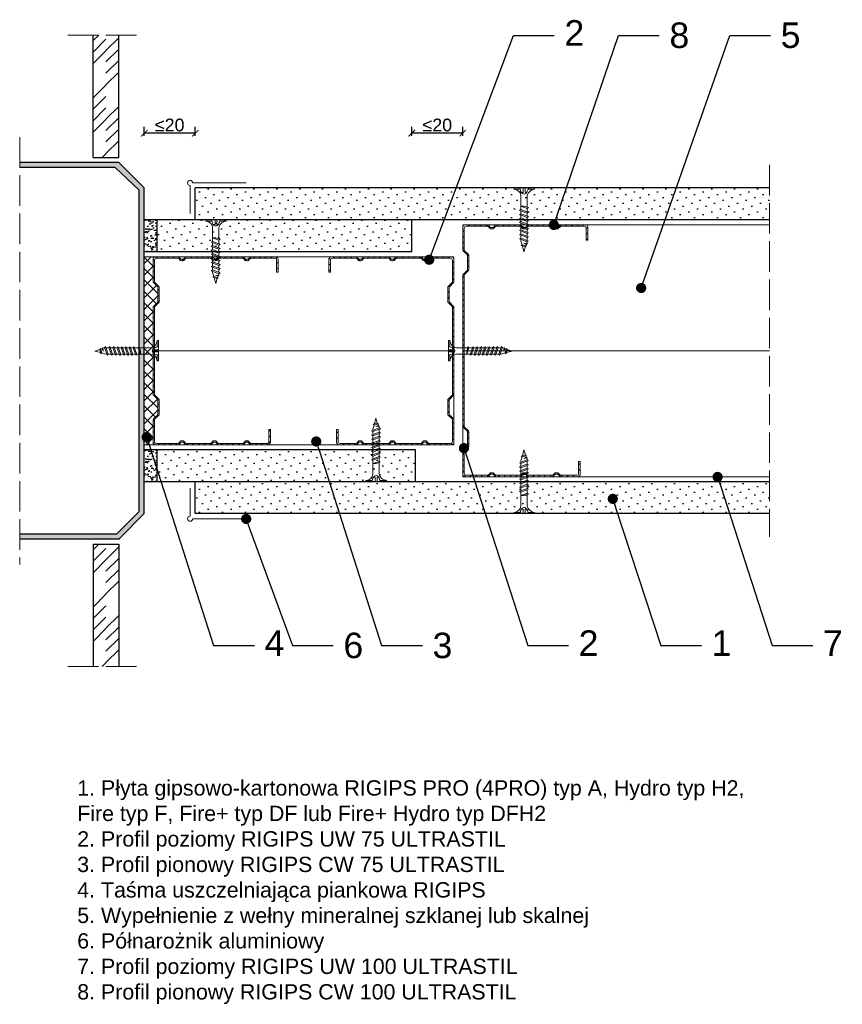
# Model space of a CAD drawing. Header units: millimetres. Extents: x 1801 to 2634, y 1067 to 1915.
# Tile 7 of 7: x 2311 to 2634, y 1529 to 1915. Entities that reach past the tile are written whole.
import ezdxf
from ezdxf import colors
from ezdxf.entities.mleader import LeaderData, LeaderLine
from ezdxf.math import Vec2, Vec3

# ---------------------------------------------------------------- set-up
doc = ezdxf.new("R2010")
doc.units = ezdxf.units.MM
doc.linetypes.add('ACAD_ISO02W100', pattern=[15, 12, -3])
for name, color, linetype, lineweight in [('_ISOVER WELNA', 7, 'BATTING', 9), ('_RIGIPS AKCESORIA', 7, 'Continuous', 18), ('_RIGIPS G-K', 7, 'Continuous', 25), ('_RIGIPS PROFIL', 7, 'Continuous', 18), ('KRESKOWANIE', 7, 'Continuous', 9), ('OPISY', 7, 'Continuous', 9), ('PRZERYWANA', 7, 'ACAD_ISO02W100', 9), ('WYMIARY', 7, 'Continuous', 25)]:
    doc.layers.add(name, color=color, linetype=linetype, lineweight=lineweight)
doc.styles.get("Standard").update_dxf_attribs({"font": 'arial.ttf'})
doc.linetypes.add('BATTING', pattern='A,0.00254,-2.54,[134,ltypeshp.shx,S=2.54,R=0,X=-2.54,Y=0],-5.08,[134,ltypeshp.shx,S=2.54,R=180,X=2.54,Y=0],-2.54', length=10.16254)
doc.dimstyles.new('ISO-25', dxfattribs={"dimtxt": 5, "dimasz": 2.5, "dimexe": 2.5, "dimexo": 0.625, "dimtad": 1, "dimtxsty": 'Standard', "dimblk": 'ARCHTICK', "dimcen": 2.5, "dimadec": 0, "dimazin": 0, "dimtfac": 1, "dimtmove": 0, "dimatfit": 3, "dimfxl": 1, "dimfxlon": 1, "dimarcsym": 0})

# ---------------------------------------------------------------- blocks, each defined once
blk = doc.blocks.new('CW 75 ULTRASTIL')
h = blk.add_hatch()
h.set_pattern_fill('ANSI31', color=256, scale=0.5, style=0)
h.paths.add_polyline_path([(106.07, 103.31, -0.414214), (106.87, 104.11), (115.19, 104.11, -0.198912), (115.55, 103.96), (116.25, 103.25, 0.198912), (116.61, 103.11), (117.19, 103.11, 0.198912), (117.55, 103.25), (118.25, 103.96, -0.198912), (118.61, 104.11), (127.89, 104.11, -0.198912), (128.25, 103.96), (128.95, 103.25, 0.198912), (129.31, 103.11), (129.89, 103.11, 0.198912), (130.25, 103.25), (130.95, 103.96, -0.198912), (131.31, 104.11), (140.59, 104.11, -0.198912), (140.95, 103.96), (141.65, 103.25, 0.198912), (142.01, 103.11), (142.59, 103.11, 0.198912), (142.95, 103.25), (143.65, 103.96, -0.198912), (144.01, 104.11), (153.17, 104.11, -0.414214), (153.97, 103.31), (153.97, 98.66), (154.52, 98.66), (154.52, 103.86, 0.414214), (153.72, 104.66), (144.01, 104.66, 0.198912), (143.65, 104.51), (142.95, 103.8, -0.198912), (142.59, 103.66), (142.01, 103.66, -0.198912), (141.65, 103.8), (140.95, 104.51, 0.198912), (140.59, 104.66), (131.31, 104.66, 0.198912), (130.95, 104.51), (130.25, 103.8, -0.198912), (129.89, 103.66), (129.31, 103.66, -0.198912), (128.95, 103.8), (128.25, 104.51, 0.198912), (127.89, 104.66), (118.61, 104.66, 0.198912), (118.25, 104.51), (117.55, 103.8, -0.198912), (117.19, 103.66), (116.61, 103.66, -0.198912), (116.25, 103.8), (115.55, 104.51, 0.198912), (115.19, 104.66), (106.32, 104.66, 0.414214), (105.52, 103.86), (105.52, 94.86, 0.198912), (105.67, 94.51), (107.17, 93, -0.198912), (107.32, 92.65), (107.32, 87.06, -0.198912), (107.17, 86.71), (105.67, 85.2, 0.198912), (105.52, 84.85), (105.52, 50.66, 0.198912), (105.67, 50.31), (107.17, 48.8, -0.198912), (107.32, 48.45), (107.32, 42.86, -0.198912), (107.17, 42.51), (105.67, 41, 0.198912), (105.52, 40.65), (105.52, 31.66, 0.414214), (106.32, 30.86), (115.19, 30.86, 0.198912), (115.55, 31), (116.25, 31.71, -0.198912), (116.61, 31.86), (117.19, 31.86, -0.198912), (117.55, 31.71), (118.25, 31, 0.198912), (118.61, 30.86), (127.89, 30.86, 0.198912), (128.25, 31), (128.95, 31.71, -0.198912), (129.31, 31.86), (129.89, 31.86, -0.198912), (130.25, 31.71), (130.95, 31, 0.198912), (131.31, 30.86), (140.59, 30.86, 0.198912), (140.95, 31), (141.65, 31.71, -0.198912), (142.01, 31.86), (142.59, 31.86, -0.198912), (142.95, 31.71), (143.65, 31, 0.198912), (144.01, 30.86), (150.72, 30.86, 0.414214), (151.52, 31.66), (151.52, 36.86), (150.97, 36.86), (150.97, 32.21, -0.414214), (150.17, 31.41), (144.01, 31.41, -0.198912), (143.65, 31.55), (142.95, 32.26, 0.198912), (142.59, 32.41), (142.01, 32.41, 0.198912), (141.65, 32.26), (140.95, 31.55, -0.198912), (140.59, 31.41), (131.31, 31.41, -0.198912), (130.95, 31.55), (130.25, 32.26, 0.198912), (129.89, 32.41), (129.31, 32.41, 0.198912), (128.95, 32.26), (128.25, 31.55, -0.198912), (127.89, 31.41), (118.61, 31.41, -0.198912), (118.25, 31.55), (117.55, 32.26, 0.198912), (117.19, 32.41), (116.61, 32.41, 0.198912), (116.25, 32.26), (115.55, 31.55, -0.198912), (115.19, 31.41), (106.87, 31.41, -0.414214), (106.07, 32.21), (106.07, 40.65, -0.198912), (106.22, 41), (107.72, 42.51, 0.198912), (107.87, 42.86), (107.87, 48.45, 0.198912), (107.72, 48.8), (106.22, 50.31, -0.198912), (106.07, 50.66), (106.07, 84.85, -0.198912), (106.22, 85.2), (107.72, 86.71, 0.198912), (107.87, 87.06), (107.87, 92.65, 0.198912), (107.72, 93), (106.22, 94.51, -0.198912), (106.07, 94.86)])
at = {"layer": '_RIGIPS PROFIL'}
for p, q in [((115.19, 104.66), (106.32, 104.66)), ((115.55, 104.51), (116.25, 103.8)), ((118.25, 104.51), (117.55, 103.8)), ((127.89, 104.66), (118.61, 104.66)), ((128.25, 104.51), (128.95, 103.8)), ((130.95, 104.51), (130.25, 103.8)), ((131.31, 104.66), (140.59, 104.66)), ((140.95, 104.51), (141.65, 103.8)), ((143.65, 104.51), (142.95, 103.8)), ((153.72, 104.66), (144.01, 104.66)), ((105.52, 103.86), (105.52, 94.86)), ((106.07, 103.31), (106.07, 94.86)), ((115.19, 104.11), (106.87, 104.11)), ((115.55, 103.96), (116.25, 103.25)), ((117.19, 103.66), (116.61, 103.66)), ((117.19, 103.11), (116.61, 103.11)), ((118.25, 103.96), (117.55, 103.25)), ((127.89, 104.11), (118.61, 104.11)), ((128.25, 103.96), (128.95, 103.25)), ((129.89, 103.66), (129.31, 103.66)), ((129.89, 103.11), (129.31, 103.11)), ((130.95, 103.96), (130.25, 103.25)), ((131.31, 104.11), (140.59, 104.11)), ((140.95, 103.96), (141.65, 103.25)), ((142.59, 103.66), (142.01, 103.66)), ((142.59, 103.11), (142.01, 103.11)), ((143.65, 103.96), (142.95, 103.25)), ((153.17, 104.11), (144.01, 104.11)), ((153.97, 98.66), (153.97, 103.31)), ((154.52, 98.66), (154.52, 103.86)), ((153.97, 98.66), (154.52, 98.66)), ((107.17, 93), (105.67, 94.51)), ((107.72, 93), (106.22, 94.51)), ((107.32, 92.65), (107.32, 87.06)), ((107.87, 92.65), (107.87, 87.06)), ((107.17, 86.71), (105.67, 85.2)), ((107.72, 86.71), (106.22, 85.2)), ((105.52, 84.85), (105.52, 50.66)), ((106.07, 84.85), (106.07, 50.66)), ((107.17, 48.8), (105.67, 50.31)), ((107.72, 48.8), (106.22, 50.31)), ((107.32, 42.86), (107.32, 48.45)), ((107.87, 42.86), (107.87, 48.45)), ((107.17, 42.51), (105.67, 41)), ((107.72, 42.51), (106.22, 41)), ((105.52, 31.66), (105.52, 40.65)), ((106.07, 32.21), (106.07, 40.65)), ((150.97, 36.86), (150.97, 32.21)), ((150.97, 36.86), (151.52, 36.86)), ((151.52, 36.86), (151.52, 31.66)), ((115.19, 31.41), (106.87, 31.41)), ((115.55, 31.55), (116.25, 32.26)), ((115.55, 31), (116.25, 31.71)), ((117.19, 32.41), (116.61, 32.41)), ((117.19, 31.86), (116.61, 31.86)), ((118.25, 31.55), (117.55, 32.26)), ((118.25, 31), (117.55, 31.71)), ((127.89, 31.41), (118.61, 31.41)), ((128.25, 31.55), (128.95, 32.26)), ((128.25, 31), (128.95, 31.71)), ((129.89, 32.41), (129.31, 32.41)), ((129.89, 31.86), (129.31, 31.86)), ((130.95, 31.55), (130.25, 32.26)), ((130.95, 31), (130.25, 31.71)), ((131.31, 31.41), (140.59, 31.41)), ((140.95, 31.55), (141.65, 32.26)), ((140.95, 31), (141.65, 31.71)), ((142.59, 32.41), (142.01, 32.41)), ((142.59, 31.86), (142.01, 31.86)), ((143.65, 31.55), (142.95, 32.26)), ((143.65, 31), (142.95, 31.71)), ((150.17, 31.41), (144.01, 31.41)), ((115.19, 30.86), (106.32, 30.86)), ((127.89, 30.86), (118.61, 30.86)), ((131.31, 30.86), (140.59, 30.86)), ((150.72, 30.86), (144.01, 30.86))]:
    blk.add_line(p, q, dxfattribs=at)
for centre, radius, start, end in [((106.32, 103.86), 0.8, 90, 180), ((115.19, 104.16), 0.5, 45, 90), ((118.61, 104.16), 0.5, 90, 135), ((127.89, 104.16), 0.5, 45, 90), ((131.31, 104.16), 0.5, 90, 135), ((140.59, 104.16), 0.5, 45, 90), ((144.01, 104.16), 0.5, 90, 135), ((153.72, 103.86), 0.8, 0, 90), ((106.87, 103.31), 0.8, 90, 180), ((115.19, 103.61), 0.5, 45, 90), ((116.61, 104.16), 0.5, 225, 270), ((116.61, 103.61), 0.5, 225, 270), ((117.19, 104.16), 0.5, 270, 315), ((117.19, 103.61), 0.5, 270, 315), ((118.61, 103.61), 0.5, 90, 135), ((127.89, 103.61), 0.5, 45, 90), ((129.31, 104.16), 0.5, 225, 270), ((129.31, 103.61), 0.5, 225, 270), ((129.89, 104.16), 0.5, 270, 315), ((129.89, 103.61), 0.5, 270, 315), ((131.31, 103.61), 0.5, 90, 135), ((140.59, 103.61), 0.5, 45, 90), ((142.01, 104.16), 0.5, 225, 270), ((142.01, 103.61), 0.5, 225, 270), ((142.59, 104.16), 0.5, 270, 315), ((142.59, 103.61), 0.5, 270, 315), ((144.01, 103.61), 0.5, 90, 135), ((153.17, 103.31), 0.8, 0, 90), ((106.02, 94.86), 0.5, 180, 225), ((106.57, 94.86), 0.5, 180, 225), ((106.82, 92.65), 0.5, 0, 45), ((107.37, 92.65), 0.5, 0, 45), ((106.02, 84.85), 0.5, 135, 180), ((106.57, 84.85), 0.5, 135, 180), ((106.82, 87.06), 0.5, 315, 0), ((107.37, 87.06), 0.5, 315, 0), ((106.02, 50.66), 0.5, 180, 225), ((106.57, 50.66), 0.5, 180, 225), ((106.82, 48.45), 0.5, 0, 45), ((107.37, 48.45), 0.5, 0, 45), ((106.82, 42.86), 0.5, 315, 0), ((107.37, 42.86), 0.5, 315, 0), ((106.02, 40.65), 0.5, 135, 180), ((106.57, 40.65), 0.5, 135, 180), ((106.32, 31.66), 0.8, 180, 270), ((106.87, 32.21), 0.8, 180, 270), ((115.19, 31.91), 0.5, 270, 315), ((115.19, 31.36), 0.5, 270, 315), ((116.61, 31.91), 0.5, 90, 135), ((116.61, 31.36), 0.5, 90, 135), ((117.19, 31.91), 0.5, 45, 90), ((117.19, 31.36), 0.5, 45, 90), ((118.61, 31.91), 0.5, 225, 270), ((118.61, 31.36), 0.5, 225, 270), ((127.89, 31.91), 0.5, 270, 315), ((127.89, 31.36), 0.5, 270, 315), ((129.31, 31.91), 0.5, 90, 135), ((129.31, 31.36), 0.5, 90, 135), ((129.89, 31.91), 0.5, 45, 90), ((129.89, 31.36), 0.5, 45, 90), ((131.31, 31.91), 0.5, 225, 270), ((131.31, 31.36), 0.5, 225, 270), ((140.59, 31.91), 0.5, 270, 315), ((140.59, 31.36), 0.5, 270, 315), ((142.01, 31.91), 0.5, 90, 135), ((142.01, 31.36), 0.5, 90, 135), ((142.59, 31.91), 0.5, 45, 90), ((142.59, 31.36), 0.5, 45, 90), ((144.01, 31.91), 0.5, 225, 270), ((144.01, 31.36), 0.5, 225, 270), ((150.17, 32.21), 0.8, 270, 0), ((150.72, 31.66), 0.8, 270, 0)]:
    blk.add_arc(centre, radius, start, end, dxfattribs=at)
blk = doc.blocks.new('TN 25')
at = {"layer": '_RIGIPS AKCESORIA'}
for p, q in [((0, -0.84), (0, 7.16)), ((0, 7.16), (0.46, 7.16)), ((0.46, 4.78), (0, 4.78)), ((0.46, 7.16), (0.46, 4.78)), ((1.77, 3.5), (1.77, 4.2)), ((3.02, 4.46), (8.47, 4.46)), ((7.12, 4.46), (7.12, 3.18)), ((8.03, 2.01), (7.12, 4.46)), ((8.47, 4.46), (8.79, 5)), ((9.61, 1.51), (8.47, 4.46)), ((8.79, 5), (9.93, 2.01)), ((9, 4.46), (10.1, 4.46)), ((10.1, 4.46), (10.41, 5)), ((11.23, 1.51), (10.1, 4.46)), ((10.41, 5), (11.56, 2.01)), ((10.62, 4.46), (11.67, 4.46)), ((11.67, 4.46), (11.99, 5)), ((12.81, 1.51), (11.67, 4.46)), ((11.99, 5), (13.14, 2.01)), ((12.2, 4.46), (13.21, 4.46)), ((13.21, 4.46), (13.52, 5)), ((14.34, 1.51), (13.21, 4.46)), ((13.52, 5), (14.67, 2.01)), ((13.73, 4.46), (14.8, 4.46)), ((14.8, 4.46), (15.12, 5)), ((15.94, 1.51), (14.8, 4.46)), ((15.12, 5), (16.26, 2.01)), ((15.33, 4.46), (16.42, 4.46)), ((16.42, 4.46), (16.73, 5)), ((17.55, 1.51), (16.42, 4.46)), ((16.73, 5), (17.88, 2.01)), ((16.94, 4.46), (17.99, 4.46)), ((17.99, 4.46), (18.31, 5)), ((19.13, 1.51), (17.99, 4.46)), ((18.31, 5), (19.45, 2.01)), ((18.52, 4.46), (19.68, 4.46)), ((19.68, 4.46), (20, 5)), ((20.82, 1.51), (19.68, 4.46)), ((20, 5), (21.14, 2.01)), ((20.21, 4.46), (20.7, 4.46)), ((20.7, 4.46), (22.28, 3.98)), ((22.28, 3.98), (22.56, 4.37)), ((22.7, 2.36), (22.28, 3.98)), ((22.56, 4.37), (23.03, 2.71)), ((0, 3.5), (1.77, 3.5)), ((0, 2.83), (1.77, 2.83)), ((0.46, 1.64), (0, 1.64)), ((0.46, -0.84), (0.46, 1.64)), ((1.77, 2.83), (1.77, 2.18)), ((7.49, 2.01), (3.55, 2.01)), ((7.12, 3.18), (7.65, 1.53)), ((7.65, 1.53), (8.03, 2.01)), ((9.41, 2.01), (8.03, 2.01)), ((9.93, 2.01), (9.61, 1.51)), ((11.04, 2.01), (9.93, 2.01)), ((11.56, 2.01), (11.23, 1.51)), ((12.61, 2.01), (11.56, 2.01)), ((13.14, 2.01), (12.81, 1.51)), ((14.15, 2.01), (13.14, 2.01)), ((14.67, 2.01), (14.34, 1.51)), ((15.74, 2.01), (14.67, 2.01)), ((16.26, 2.01), (15.94, 1.51)), ((17.36, 2.01), (16.26, 2.01)), ((17.88, 2.01), (17.55, 1.51)), ((18.93, 2.01), (17.88, 2.01)), ((19.45, 2.01), (19.13, 1.51)), ((19.45, 2.01), (20.62, 2.01)), ((21.14, 2.01), (20.82, 1.51)), ((21.14, 2.01), (21.81, 2.12)), ((21.85, 1.83), (21.67, 3.28)), ((21.67, 3.28), (22.14, 2.4)), ((22.14, 2.4), (21.85, 1.83)), ((22.7, 2.36), (22.14, 2.4)), ((23.03, 2.71), (22.7, 2.36)), ((22.71, 3.85), (25, 3.24)), ((25, 3.24), (23.03, 2.71)), ((0, -0.84), (0.46, -0.84))]:
    blk.add_line(p, q, dxfattribs=at)
for centre, major_axis, ratio, start_param, end_param in [((3.09, 7.67), (0.17, 3.2), 0.826134, 1.773653, 3.180586), ((-0.04, 0.9), (0, 3.93), 0.848176, -0.720942, -0.151112), ((3.37, -1.57), (0.28, 3.57), 0.832181, 0.035984, 1.430787), ((-2.73, 15.91), (0, 14.76), 0.848176, 3.399396, 3.475072), ((0.59, 4.62), (0, 2.81), 0.848176, 3.475072, 3.862535), ((1.66, 3.18), (0, 0.895), 0.848176, -1.552777, -0.720942), ((1.66, 3.18), (0, 0.895), 0.848176, 3.862535, 4.730408)]:
    blk.add_ellipse(centre, major_axis=major_axis, ratio=ratio, start_param=start_param, end_param=end_param, dxfattribs=at)
blk = doc.blocks.new('CW 100 ULTRASTIL')
h = blk.add_hatch()
h.set_pattern_fill('ANSI31', color=256, scale=0.5, style=0)
h.paths.add_polyline_path([(179.46, 109.85, -0.198912), (179.6, 110.2), (181.11, 111.71, 0.198912), (181.26, 112.06), (181.26, 117.65, 0.198912), (181.11, 118), (179.6, 119.51, -0.198912), (179.46, 119.86), (179.46, 128.31, -0.414214), (180.26, 129.11), (188.58, 129.11, -0.198912), (188.93, 128.96), (189.64, 128.25, 0.198912), (189.99, 128.11), (190.58, 128.11, 0.198912), (190.93, 128.25), (191.64, 128.96, -0.198912), (191.99, 129.11), (201.28, 129.11, -0.198912), (201.63, 128.96), (202.34, 128.25, 0.198912), (202.69, 128.11), (203.28, 128.11, 0.198912), (203.63, 128.25), (204.34, 128.96, -0.198912), (204.69, 129.11), (213.98, 129.11, -0.198912), (214.33, 128.96), (215.04, 128.25, 0.198912), (215.39, 128.11), (215.98, 128.11, 0.198912), (216.33, 128.25), (217.04, 128.96, -0.198912), (217.39, 129.11), (226.56, 129.11, -0.414214), (227.36, 128.31), (227.36, 123.66), (227.91, 123.66), (227.91, 128.86, 0.414214), (227.11, 129.66), (217.39, 129.66, 0.198912), (217.04, 129.51), (216.33, 128.8, -0.198912), (215.98, 128.66), (215.39, 128.66, -0.198912), (215.04, 128.8), (214.33, 129.51, 0.198912), (213.98, 129.66), (204.69, 129.66, 0.198912), (204.34, 129.51), (203.63, 128.8, -0.198912), (203.28, 128.66), (202.69, 128.66, -0.198912), (202.34, 128.8), (201.63, 129.51, 0.198912), (201.28, 129.66), (191.99, 129.66, 0.198912), (191.64, 129.51), (190.93, 128.8, -0.198912), (190.58, 128.66), (189.99, 128.66, -0.198912), (189.64, 128.8), (188.93, 129.51, 0.198912), (188.58, 129.66), (179.71, 129.66, 0.414214), (178.91, 128.86), (178.91, 119.86, 0.198912), (179.05, 119.51), (180.56, 118, -0.198912), (180.71, 117.65), (180.71, 112.06, -0.198912), (180.56, 111.71), (179.05, 110.2, 0.198912), (178.91, 109.85), (178.91, 50.66, 0.198912), (179.05, 50.31), (180.56, 48.8, -0.198912), (180.71, 48.45), (180.71, 42.86, -0.198912), (180.56, 42.51), (179.05, 41, 0.198912), (178.91, 40.65), (178.91, 31.66, 0.414214), (179.71, 30.86), (188.58, 30.86, 0.198912), (188.93, 31), (189.64, 31.71, -0.198912), (189.99, 31.86), (190.58, 31.86, -0.198912), (190.93, 31.71), (191.64, 31, 0.198912), (191.99, 30.86), (201.28, 30.86, 0.198912), (201.63, 31), (202.34, 31.71, -0.198912), (202.69, 31.86), (203.28, 31.86, -0.198912), (203.63, 31.71), (204.34, 31, 0.198912), (204.69, 30.86), (213.98, 30.86, 0.198912), (214.33, 31), (215.04, 31.71, -0.198912), (215.39, 31.86), (215.98, 31.86, -0.198912), (216.33, 31.71), (217.04, 31, 0.198912), (217.39, 30.86), (224.11, 30.86, 0.414214), (224.91, 31.66), (224.91, 36.86), (224.36, 36.86), (224.36, 32.21, -0.414214), (223.56, 31.41), (217.39, 31.41, -0.198912), (217.04, 31.55), (216.33, 32.26, 0.198912), (215.98, 32.41), (215.39, 32.41, 0.198912), (215.04, 32.26), (214.33, 31.55, -0.198912), (213.98, 31.41), (204.69, 31.41, -0.198912), (204.34, 31.55), (203.63, 32.26, 0.198912), (203.28, 32.41), (202.69, 32.41, 0.198912), (202.34, 32.26), (201.63, 31.55, -0.198912), (201.28, 31.41), (191.99, 31.41, -0.198912), (191.64, 31.55), (190.93, 32.26, 0.198912), (190.58, 32.41), (189.99, 32.41, 0.198912), (189.64, 32.26), (188.93, 31.55, -0.198912), (188.58, 31.41), (180.26, 31.41, -0.414214), (179.46, 32.21), (179.46, 40.65, -0.198912), (179.6, 41), (181.11, 42.51, 0.198912), (181.26, 42.86), (181.26, 48.45, 0.198912), (181.11, 48.8), (179.6, 50.31, -0.198912), (179.46, 50.66)])
at = {"layer": '_RIGIPS PROFIL'}
for p, q in [((178.91, 128.86), (178.91, 119.86)), ((179.46, 128.31), (179.46, 119.86)), ((188.58, 129.66), (179.71, 129.66)), ((188.58, 129.11), (180.26, 129.11)), ((188.93, 129.51), (189.64, 128.8)), ((188.93, 128.96), (189.64, 128.25)), ((190.58, 128.66), (189.99, 128.66)), ((190.58, 128.11), (189.99, 128.11)), ((191.64, 129.51), (190.93, 128.8)), ((191.64, 128.96), (190.93, 128.25)), ((201.28, 129.66), (191.99, 129.66)), ((201.28, 129.11), (191.99, 129.11)), ((201.63, 129.51), (202.34, 128.8)), ((201.63, 128.96), (202.34, 128.25)), ((203.28, 128.66), (202.69, 128.66)), ((203.28, 128.11), (202.69, 128.11)), ((204.34, 129.51), (203.63, 128.8)), ((204.34, 128.96), (203.63, 128.25)), ((204.69, 129.66), (213.98, 129.66)), ((204.69, 129.11), (213.98, 129.11)), ((214.33, 129.51), (215.04, 128.8)), ((214.33, 128.96), (215.04, 128.25)), ((215.98, 128.66), (215.39, 128.66)), ((215.98, 128.11), (215.39, 128.11)), ((217.04, 129.51), (216.33, 128.8)), ((217.04, 128.96), (216.33, 128.25)), ((227.11, 129.66), (217.39, 129.66)), ((226.56, 129.11), (217.39, 129.11)), ((227.36, 123.66), (227.36, 128.31)), ((227.91, 123.66), (227.91, 128.86)), ((227.36, 123.66), (227.91, 123.66)), ((180.56, 118), (179.05, 119.51)), ((181.11, 118), (179.6, 119.51)), ((180.71, 117.65), (180.71, 112.06)), ((181.26, 117.65), (181.26, 112.06)), ((178.91, 109.85), (178.91, 50.66)), ((180.56, 111.71), (179.05, 110.2)), ((179.46, 109.85), (179.46, 50.66)), ((181.11, 111.71), (179.6, 110.2)), ((180.56, 48.8), (179.05, 50.31)), ((181.11, 48.8), (179.6, 50.31)), ((180.71, 42.86), (180.71, 48.45)), ((181.26, 42.86), (181.26, 48.45)), ((180.56, 42.51), (179.05, 41)), ((181.11, 42.51), (179.6, 41)), ((178.91, 31.66), (178.91, 40.65)), ((179.46, 32.21), (179.46, 40.65)), ((224.36, 36.86), (224.36, 32.21)), ((224.36, 36.86), (224.91, 36.86)), ((224.91, 36.86), (224.91, 31.66)), ((188.58, 31.41), (180.26, 31.41)), ((188.93, 31.55), (189.64, 32.26)), ((188.93, 31), (189.64, 31.71)), ((190.58, 32.41), (189.99, 32.41)), ((190.58, 31.86), (189.99, 31.86)), ((191.64, 31.55), (190.93, 32.26)), ((191.64, 31), (190.93, 31.71)), ((201.28, 31.41), (191.99, 31.41)), ((201.63, 31.55), (202.34, 32.26)), ((201.63, 31), (202.34, 31.71)), ((203.28, 32.41), (202.69, 32.41)), ((203.28, 31.86), (202.69, 31.86)), ((204.34, 31.55), (203.63, 32.26)), ((204.34, 31), (203.63, 31.71)), ((204.69, 31.41), (213.98, 31.41)), ((214.33, 31.55), (215.04, 32.26)), ((214.33, 31), (215.04, 31.71)), ((215.98, 32.41), (215.39, 32.41)), ((215.98, 31.86), (215.39, 31.86)), ((217.04, 31.55), (216.33, 32.26)), ((217.04, 31), (216.33, 31.71)), ((223.56, 31.41), (217.39, 31.41)), ((188.58, 30.86), (179.71, 30.86)), ((201.28, 30.86), (191.99, 30.86)), ((204.69, 30.86), (213.98, 30.86)), ((224.11, 30.86), (217.39, 30.86))]:
    blk.add_line(p, q, dxfattribs=at)
for centre, radius, start, end in [((179.71, 128.86), 0.8, 90, 180), ((180.26, 128.31), 0.8, 90, 180), ((188.58, 129.16), 0.5, 45, 90), ((188.58, 128.61), 0.5, 45, 90), ((189.99, 129.16), 0.5, 225, 270), ((189.99, 128.61), 0.5, 225, 270), ((190.58, 129.16), 0.5, 270, 315), ((190.58, 128.61), 0.5, 270, 315), ((191.99, 129.16), 0.5, 90, 135), ((191.99, 128.61), 0.5, 90, 135), ((201.28, 129.16), 0.5, 45, 90), ((201.28, 128.61), 0.5, 45, 90), ((202.69, 129.16), 0.5, 225, 270), ((202.69, 128.61), 0.5, 225, 270), ((203.28, 129.16), 0.5, 270, 315), ((203.28, 128.61), 0.5, 270, 315), ((204.69, 129.16), 0.5, 90, 135), ((204.69, 128.61), 0.5, 90, 135), ((213.98, 129.16), 0.5, 45, 90), ((213.98, 128.61), 0.5, 45, 90), ((215.39, 129.16), 0.5, 225, 270), ((215.39, 128.61), 0.5, 225, 270), ((215.98, 129.16), 0.5, 270, 315), ((215.98, 128.61), 0.5, 270, 315), ((217.39, 129.16), 0.5, 90, 135), ((217.39, 128.61), 0.5, 90, 135), ((226.56, 128.31), 0.8, 0, 90), ((227.11, 128.86), 0.8, 0, 90), ((179.41, 119.86), 0.5, 180, 225), ((179.96, 119.86), 0.5, 180, 225), ((180.21, 117.65), 0.5, 0, 45), ((180.76, 117.65), 0.5, 0, 45), ((180.21, 112.06), 0.5, 315, 0), ((180.76, 112.06), 0.5, 315, 0), ((179.41, 109.85), 0.5, 135, 180), ((179.96, 109.85), 0.5, 135, 180), ((179.41, 50.66), 0.5, 180, 225), ((179.96, 50.66), 0.5, 180, 225), ((180.21, 48.45), 0.5, 0, 45), ((180.76, 48.45), 0.5, 0, 45), ((180.21, 42.86), 0.5, 315, 0), ((180.76, 42.86), 0.5, 315, 0), ((179.41, 40.65), 0.5, 135, 180), ((179.96, 40.65), 0.5, 135, 180), ((179.71, 31.66), 0.8, 180, 270), ((180.26, 32.21), 0.8, 180, 270), ((188.58, 31.91), 0.5, 270, 315), ((188.58, 31.36), 0.5, 270, 315), ((189.99, 31.91), 0.5, 90, 135), ((189.99, 31.36), 0.5, 90, 135), ((190.58, 31.91), 0.5, 45, 90), ((190.58, 31.36), 0.5, 45, 90), ((191.99, 31.91), 0.5, 225, 270), ((191.99, 31.36), 0.5, 225, 270), ((201.28, 31.91), 0.5, 270, 315), ((201.28, 31.36), 0.5, 270, 315), ((202.69, 31.91), 0.5, 90, 135), ((202.69, 31.36), 0.5, 90, 135), ((203.28, 31.91), 0.5, 45, 90), ((203.28, 31.36), 0.5, 45, 90), ((204.69, 31.91), 0.5, 225, 270), ((204.69, 31.36), 0.5, 225, 270), ((213.98, 31.91), 0.5, 270, 315), ((213.98, 31.36), 0.5, 270, 315), ((215.39, 31.91), 0.5, 90, 135), ((215.39, 31.36), 0.5, 90, 135), ((215.98, 31.91), 0.5, 45, 90), ((215.98, 31.36), 0.5, 45, 90), ((217.39, 31.91), 0.5, 225, 270), ((217.39, 31.36), 0.5, 225, 270), ((223.56, 32.21), 0.8, 270, 0), ((224.11, 31.66), 0.8, 270, 0)]:
    blk.add_arc(centre, radius, start, end, dxfattribs=at)
blk = doc.blocks.new('polnaroznik')
at = {"layer": '_RIGIPS AKCESORIA'}
for p, q in [((429.5, 44.15), (429.5, 55.15)), ((430.5, 56.15), (451.5, 56.15))]:
    blk.add_line(p, q, dxfattribs=at)
blk.add_arc((429.5, 56.15), 1, 0, 270, dxfattribs=at)
blk = doc.blocks.new('_Dot')
at = {"color": 0, "linetype": 'ByBlock', "lineweight": -2}
blk.add_line((-0.5, 0), (-1, 0), dxfattribs=at)
at = {"color": 0, "linetype": 'ByBlock', "const_width": 0.5}
blk.add_lwpolyline([(-0.25, 0, 1), (0.25, 0, 1)], format="xyb", close=True, dxfattribs=at)
blk = doc.blocks.new('_ArchTick')
at = {"color": 0, "linetype": 'ByBlock', "const_width": 0.15}
blk.add_lwpolyline([(-0.5, -0.5), (0.5, 0.5)], dxfattribs=at)
blk = doc.blocks.new('*D21')
at = {"layer": 'Defpoints', "color": 0, "transparency": 16777216}
for p in [(2360.27, 1870.67), (2360.27, 1825.57), (2380.27, 1825.57)]:
    blk.add_point(p, dxfattribs=at)
at = {"layer": 'WYMIARY', "color": 0, "lineweight": -2, "transparency": 16777216}
for p, q in [((2360.27, 1869.67), (2360.27, 1873.17)), ((2380.27, 1870.67), (2360.27, 1870.67)), ((2380.27, 1869.67), (2380.27, 1873.17))]:
    blk.add_line(p, q, dxfattribs=at)
at = {"layer": 'WYMIARY', "color": 0, "lineweight": -2, "transparency": 16777216, "xscale": 2.5, "yscale": 2.5, "zscale": 2.5, "rotation": 180}
blk.add_blockref('_ArchTick', (2360.27, 1870.67), dxfattribs=at)
at = {"layer": 'WYMIARY', "color": 0, "lineweight": -2, "transparency": 16777216, "xscale": 2.5, "yscale": 2.5, "zscale": 2.5}
blk.add_blockref('_ArchTick', (2380.27, 1870.67), dxfattribs=at)
at = {"layer": 'WYMIARY', "color": 0, "transparency": 16777216, "insert": (2370.27, 1873.84), "char_height": 5, "attachment_point": 5}
blk.add_mtext('≤20', dxfattribs=at)
blk = doc.blocks.new('*D22')
at = {"layer": 'Defpoints', "color": 0, "transparency": 16777216}
for p in [(2465.27, 1870.67), (2465.27, 1823.57), (2485.27, 1823.57)]:
    blk.add_point(p, dxfattribs=at)
at = {"layer": 'WYMIARY', "color": 0, "lineweight": -2, "transparency": 16777216}
for p, q in [((2465.27, 1869.67), (2465.27, 1873.17)), ((2485.27, 1870.67), (2465.27, 1870.67)), ((2485.27, 1869.67), (2485.27, 1873.17))]:
    blk.add_line(p, q, dxfattribs=at)
at = {"layer": 'WYMIARY', "color": 0, "lineweight": -2, "transparency": 16777216, "xscale": 2.5, "yscale": 2.5, "zscale": 2.5, "rotation": 180}
blk.add_blockref('_ArchTick', (2465.27, 1870.67), dxfattribs=at)
at = {"layer": 'WYMIARY', "color": 0, "lineweight": -2, "transparency": 16777216, "xscale": 2.5, "yscale": 2.5, "zscale": 2.5}
blk.add_blockref('_ArchTick', (2485.27, 1870.67), dxfattribs=at)
at = {"layer": 'WYMIARY', "color": 0, "transparency": 16777216, "insert": (2475.27, 1873.84), "char_height": 5, "attachment_point": 5}
blk.add_mtext('≤20', dxfattribs=at)

msp = doc.modelspace()

# ---------------------------------------------------------------- hatches: boundary and pattern name
at = {"layer": '_RIGIPS G-K'}
h = msp.add_hatch(dxfattribs=at)
h.set_pattern_fill('ANSI34', color=256)
h.set_pattern_definition([(45, (566.144, 352.89), (-13.47038, 13.47038), []), (45, (570.634, 352.89), (-13.47038, 13.47038), []), (45, (575.124, 352.89), (-13.47038, 13.47038), []), (45, (579.614, 352.89), (-13.47038, 13.47038), [])])
h.paths.add_polyline_path([(2345.272, 1909.166), (2340.272, 1909.166), (2340.272, 1861.166), (2345.272, 1861.166)])
h = msp.add_hatch(dxfattribs=at)
h.set_pattern_fill('ANSI34', color=256)
h.set_pattern_definition([(45, (566.144, 366.48), (-13.47038, 13.47038), []), (45, (570.634, 366.48), (-13.47038, 13.47038), []), (45, (575.124, 366.48), (-13.47038, 13.47038), []), (45, (579.614, 366.48), (-13.47038, 13.47038), [])])
h.paths.add_polyline_path([(2350.272, 1909.166), (2345.272, 1909.166), (2345.272, 1861.166), (2350.272, 1861.166)])
h = msp.add_hatch(color=256, dxfattribs=at)
h.dxf.hatch_style = 1
h.paths.add_polyline_path([(2360.272, 1849.166), (2350.272, 1859.166), (2311.419, 1859.166), (2311.419, 1857.166), (2348.858, 1857.166), (2358.272, 1848.303), (2358.272, 1722.194), (2349.444, 1713.366), (2311.419, 1713.366), (2311.419, 1711.366), (2350.272, 1711.366), (2360.272, 1721.366)])
h = msp.add_hatch(dxfattribs=at)
h.set_pattern_fill('DOTS', color=256, scale=2, angle=-45, style=0)
h.paths.add_polyline_path([(2605.626, 1849.166), (2380.272, 1849.166), (2380.272, 1836.666), (2605.626, 1836.666)])
h = msp.add_hatch(dxfattribs=at)
h.set_pattern_fill('AR-SAND', color=256, scale=0.05, style=0)
h.set_pattern_definition([(322.5, (345.7356, 2927.0498), (-0.0800016, -2.4470662), [0, -1.9304, 0, -2.159, 0, -2.06375]), (352.5, (345.7356, 2927.0498), (2.2476164, -3.5841255), [0, -1.0414, 0, -1.7399, 0, -0.66675]), (32.5, (344.1735, 2927.0498), (3.9549619, -0.007186), [0, -0.635, 0, -2.286, 0, -2.9845]), (42.5, (344.1735, 2927.05), (3.8177823, -1.1146466), [0, -0.3175, 0, -1.4986, 0, -1.7145])])
h.paths.add_polyline_path([(2360.272, 1824.166), (2365.272, 1824.166), (2365.272, 1836.666), (2360.272, 1836.666)])
h = msp.add_hatch(dxfattribs=at)
h.set_pattern_fill('DOTS', color=256, scale=2, angle=-45, style=0)
h.set_pattern_definition([(315, (453.144, 250.3387), (3.367596, 1.122532), [0, -3.175])])
h.paths.add_polyline_path([(2465.272, 1836.666), (2363.772, 1836.666), (2363.772, 1824.166), (2465.272, 1824.166)])
h = msp.add_hatch(dxfattribs=at)
h.set_pattern_fill('AR-SAND', color=256, scale=0.05, style=0)
h.set_pattern_definition([(322.5, (345.7356, 2836.7498), (-0.0800016, -2.4470662), [0, -1.9304, 0, -2.159, 0, -2.06375]), (352.5, (345.7356, 2836.7498), (2.2476164, -3.5841255), [0, -1.0414, 0, -1.7399, 0, -0.66675]), (32.5, (344.1735, 2836.7498), (3.9549619, -0.007186), [0, -0.635, 0, -2.286, 0, -2.9845]), (42.5, (344.1735, 2836.75), (3.8177823, -1.1146466), [0, -0.3175, 0, -1.4986, 0, -1.7145])])
h.paths.add_polyline_path([(2360.272, 1733.866), (2365.272, 1733.866), (2365.272, 1746.366), (2360.272, 1746.366)])
h = msp.add_hatch(dxfattribs=at)
h.set_pattern_fill('DOTS', color=256, scale=2, angle=-45, style=0)
h.set_pattern_definition([(315, (454.644, 223.5387), (3.367596, 1.122532), [0, -3.175])])
h.paths.add_polyline_path([(2466.772, 1746.366), (2365.272, 1746.366), (2365.272, 1733.866), (2466.772, 1733.866)])
h = msp.add_hatch(dxfattribs=at)
h.set_pattern_fill('DOTS', color=256, scale=2, angle=-45, style=0)
h.paths.add_polyline_path([(2605.626, 1733.866), (2380.272, 1733.866), (2380.272, 1721.366), (2605.626, 1721.366)])
h = msp.add_hatch(dxfattribs=at)
h.set_pattern_fill('ANSI34', color=256)
h.set_pattern_definition([(45, (566.144, 153.056), (-13.47038, 13.47038), []), (45, (570.634, 153.056), (-13.47038, 13.47038), []), (45, (575.124, 153.056), (-13.47038, 13.47038), []), (45, (579.614, 153.056), (-13.47038, 13.47038), [])])
h.paths.add_polyline_path([(2345.272, 1709.332), (2340.272, 1709.332), (2340.272, 1661.332), (2345.272, 1661.332)])
h = msp.add_hatch(dxfattribs=at)
h.set_pattern_fill('ANSI34', color=256)
h.set_pattern_definition([(45, (566.144, 166.646), (-13.47038, 13.47038), []), (45, (570.634, 166.646), (-13.47038, 13.47038), []), (45, (575.124, 166.646), (-13.47038, 13.47038), []), (45, (579.614, 166.646), (-13.47038, 13.47038), [])])
h.paths.add_polyline_path([(2350.272, 1709.332), (2345.272, 1709.332), (2345.272, 1661.332), (2350.272, 1661.332)])
at = {"layer": 'KRESKOWANIE'}
h = msp.add_hatch(dxfattribs=at)
h.set_pattern_fill('ANSI37', color=256, style=0)
h.set_pattern_definition([(45, (415.069, 745.3823), (-2.245064, 2.245064), []), (135, (415.069, 745.3823), (-2.245064, -2.245064), [])])
h.paths.add_polyline_path([(2363.772, 1802.359, -0.1989124), (2363.919, 1802.713), (2365.426, 1804.22, 0.1989124), (2365.572, 1804.573), (2365.572, 1810.159, 0.1989124), (2365.426, 1810.513), (2363.919, 1812.02, -0.1989124), (2363.772, 1812.373), (2363.772, 1821.366, -0.4142136), (2364.572, 1822.166), (2360.272, 1822.166), (2360.272, 1748.366), (2364.572, 1748.366, -0.4142136), (2363.772, 1749.166), (2363.772, 1758.159, -0.1989124), (2363.919, 1758.513), (2365.426, 1760.02, 0.1989124), (2365.572, 1760.373), (2365.572, 1765.959, 0.1989124), (2365.426, 1766.313), (2363.919, 1767.82, -0.1989124), (2363.772, 1768.173)])

# ---------------------------------------------------------------- linework, layer by layer
for p, q in [((2340.272, 1861.166), (2340.272, 1909.166)), ((2350.272, 1861.166), (2350.272, 1909.166)), ((2340.272, 1861.166), (2350.272, 1861.166)), ((2358.272, 1722.194), (2358.272, 1848.303)), ((2360.272, 1721.366), (2360.272, 1849.166)), ((2340.272, 1709.332), (2340.272, 1661.332)), ((2340.272, 1709.332), (2350.272, 1709.332)), ((2350.272, 1709.332), (2350.272, 1661.332))]:
    msp.add_line(p, q)
at = {"layer": '_ISOVER WELNA', "ltscale": 3.6}
msp.add_line((2481.222, 1785.266), (2364.322, 1785.266), dxfattribs=at)
at = {"layer": '_ISOVER WELNA', "ltscale": 4.8}
msp.add_line((2605.626, 1785.266), (2485.822, 1785.266), dxfattribs=at)
at = {"layer": '_RIGIPS G-K'}
for p, q in [((2350.272, 1859.166), (2311.419, 1859.166)), ((2350.272, 1859.166), (2360.272, 1849.166)), ((2348.858, 1857.166), (2311.419, 1857.166)), ((2348.858, 1857.166), (2358.272, 1848.303)), ((2605.626, 1849.166), (2380.272, 1849.166)), ((2380.272, 1836.666), (2380.272, 1849.166)), ((2605.626, 1836.666), (2360.272, 1836.666)), ((2365.272, 1836.666), (2365.272, 1824.166)), ((2465.272, 1824.166), (2465.272, 1836.666)), ((2465.272, 1824.166), (2360.272, 1824.166)), ((2466.772, 1746.366), (2360.272, 1746.366)), ((2365.272, 1746.366), (2365.272, 1733.866)), ((2466.772, 1733.866), (2466.772, 1746.366)), ((2605.626, 1733.866), (2360.272, 1733.866)), ((2380.272, 1721.366), (2380.272, 1733.866)), ((2358.272, 1722.194), (2349.444, 1713.366)), ((2360.272, 1721.366), (2350.272, 1711.366)), ((2605.626, 1721.366), (2380.272, 1721.366)), ((2349.444, 1713.366), (2311.419, 1713.366)), ((2350.272, 1711.366), (2311.419, 1711.366))]:
    msp.add_line(p, q, dxfattribs=at)
at = {"layer": '_RIGIPS PROFIL'}
for p, q in [((2605.626, 1834.666), (2485.272, 1834.666)), ((2360.272, 1822.166), (2481.772, 1822.166)), ((2485.272, 1809.666), (2485.272, 1735.866)), ((2481.772, 1748.366), (2481.772, 1797.166)), ((2360.272, 1748.366), (2481.772, 1748.366)), ((2605.626, 1735.866), (2485.272, 1735.866))]:
    msp.add_line(p, q, dxfattribs=at)
at = {"layer": 'PRZERYWANA'}
for p, q in [((2330.272, 1909.166), (2360.272, 1909.166)), ((2311.419, 1869.166), (2311.419, 1701.366)), ((2605.626, 1858.266), (2605.626, 1712.266)), ((2330.272, 1661.332), (2360.272, 1661.332))]:
    msp.add_line(p, q, dxfattribs=at)

# ---------------------------------------------------------------- block references
at = {"layer": '_RIGIPS AKCESORIA'}
msp.add_blockref('polnaroznik', (1948.771, 1795.016), dxfattribs=at)
at = {"layer": '_RIGIPS AKCESORIA', "xscale": -1}
for name, p, rotation in [('TN 25', (2512.517, 1849.166), 90), ('TN 25', (2391.574, 1836.666), 90), ('TN 25', (2479.67, 1788.431), 180), ('polnaroznik', (1948.771, 1775.516), 180)]:
    msp.add_blockref(name, p, dxfattribs=dict(at, rotation=rotation))
at = {"layer": '_RIGIPS AKCESORIA'}
for p, rotation in [((2365.875, 1788.431), 180), ((2454.439, 1733.866), 90), ((2512.517, 1721.366), 90)]:
    msp.add_blockref('TN 25', p, dxfattribs=dict(at, rotation=rotation))
at = {"layer": '_RIGIPS PROFIL'}
for name, p in [('CW 100 ULTRASTIL', (2306.365, 1705.009)), ('CW 75 ULTRASTIL', (2258.252, 1717.509))]:
    msp.add_blockref(name, p, dxfattribs=at)
at = {"layer": '_RIGIPS PROFIL', "xscale": -1}
msp.add_blockref('CW 75 ULTRASTIL', (2587.292, 1717.509), dxfattribs=at)

# ---------------------------------------------------------------- texts
at = {"insert": (2333.995, 1616.742), "char_height": 6, "width": 263.35203, "attachment_point": 1}
msp.add_mtext('1. Płyta gipsowo-kartonowa RIGIPS PRO (4PRO) typ A, Hydro typ H2, Fire typ F, Fire+ typ DF lub Fire+ Hydro typ DFH2\\P2. Profil poziomy RIGIPS UW 75 ULTRASTIL\\P3. Profil pionowy RIGIPS CW 75 ULTRASTIL\\P4. Taśma uszczelniająca piankowa RIGIPS\\P5. Wypełnienie z wełny mineralnej szklanej lub skalnej\\P6. Półnarożnik aluminiowy\\P7. Profil poziomy RIGIPS UW 100 ULTRASTIL\\P8. Profil pionowy RIGIPS CW 100 ULTRASTIL', dxfattribs=at)

# ---------------------------------------------------------------- dimensions: what is measured, and where the dimension line sits
at = {"layer": 'WYMIARY'}
for base, p1, p2, picture, middle in [((2360.272, 1870.667), (2380.272, 1825.567), (2360.272, 1825.567), '*D21', (2370.272, 1873.844)), ((2465.272, 1870.667), (2485.272, 1823.567), (2465.272, 1823.567), '*D22', (2475.272, 1873.844))]:
    dim = msp.add_linear_dim(base=base, p1=p1, p2=p2, text='≤20', dimstyle='ISO-25', dxfattribs=at)
    dim.commit()
    dim.dimension.update_dxf_attribs({"geometry": picture, "text_midpoint": middle})

# ---------------------------------------------------------------- leaders
at = {"layer": 'OPISY'}
ml = msp.add_multileader_mtext('Standard', dxfattribs=at)
ml.set_content('2', color=256)
ml.set_leader_properties()
ml.set_arrow_properties(name='DOT')
ml.build(insert=Vec2(0, 0))
ctx = ml.context
ctx.base_point, ctx.char_height, ctx.landing_gap_size, ctx.plane_origin = Vec3(2521.158, 1909.025), 10, 4, Vec3(2328.569, 2052.685)
notes = []
notes.append((ctx, [(0, (1, 1, 0), (2505.158, 1909.025), (1, 0), 16, [(0, [(2472.099, 1821.003)], 0, [])])]))
ctx.mtext.insert, ctx.mtext.flow_direction = Vec3(2525.158, 1915.025), 5
ml = msp.add_multileader_mtext('Standard', dxfattribs=at)
ml.set_content('8', color=256)
ml.set_leader_properties()
ml.set_arrow_properties(name='DOT')
ml.build(insert=Vec2(0, 0))
ctx = ml.context
ctx.base_point, ctx.char_height, ctx.landing_gap_size, ctx.plane_origin = Vec3(2562.34, 1909.025), 10, 4, Vec3(2369.751, 2052.685)
notes.append((ctx, [(0, (1, 1, 0), (2546.34, 1909.025), (1, 0), 16, [(0, [(2520.99, 1834.666)], 0, [])])]))
ctx.mtext.insert, ctx.mtext.flow_direction = Vec3(2566.34, 1914.11), 5
ml = msp.add_multileader_mtext('Standard', dxfattribs=at)
ml.set_content('5', color=256)
ml.set_leader_properties()
ml.set_arrow_properties(name='DOT')
ml.build(insert=Vec2(0, 0))
ctx = ml.context
ctx.base_point, ctx.char_height, ctx.landing_gap_size, ctx.plane_origin = Vec3(2605.986, 1909.025), 10, 4, Vec3(2413.397, 2052.685)
notes.append((ctx, [(0, (1, 1, 0), (2589.986, 1909.025), (1, 0), 16, [(0, [(2555.259, 1809.922)], 0, [])])]))
ctx.mtext.insert, ctx.mtext.flow_direction = Vec3(2609.986, 1914.11), 5
ml = msp.add_multileader_mtext('Standard', dxfattribs=at)
ml.set_content('4', color=256)
ml.set_leader_properties()
ml.set_arrow_properties(name='DOT')
ml.build(insert=Vec2(0, 0))
ctx = ml.context
ctx.base_point, ctx.char_height, ctx.landing_gap_size, ctx.plane_origin = Vec3(2403.479, 1669.572), 10, 4, Vec3(2210.89, 1525.912)
notes.append((ctx, [(0, (1, 1, 0), (2387.479, 1669.572), (1, 0), 16, [(0, [(2361.276, 1751.441)], 0, [])])]))
ctx.mtext.insert, ctx.mtext.flow_direction = Vec3(2407.479, 1675.572), 5
ml = msp.add_multileader_mtext('Standard', dxfattribs=at)
ml.set_content('3', color=256)
ml.set_leader_properties()
ml.set_arrow_properties(name='DOT')
ml.build(insert=Vec2(0, 0))
ctx = ml.context
ctx.base_point, ctx.char_height, ctx.landing_gap_size, ctx.plane_origin = Vec3(2469.401, 1669.572), 10, 4, Vec3(2276.812, 1525.912)
notes.append((ctx, [(0, (1, 1, 0), (2453.401, 1669.572), (1, 0), 16, [(0, [(2427.764, 1749.682)], 0, [])])]))
ctx.mtext.insert, ctx.mtext.flow_direction = Vec3(2473.401, 1674.66), 5
ml = msp.add_multileader_mtext('Standard', dxfattribs=at)
ml.set_content('2', color=256)
ml.set_leader_properties()
ml.set_arrow_properties(name='DOT')
ml.build(insert=Vec2(0, 0))
ctx = ml.context
ctx.base_point, ctx.char_height, ctx.landing_gap_size, ctx.plane_origin = Vec3(2526.728, 1669.572), 10, 4, Vec3(2334.139, 1525.912)
notes.append((ctx, [(0, (1, 1, 0), (2510.728, 1669.572), (1, 0), 16, [(0, [(2485.723, 1747.075)], 0, [])])]))
ctx.mtext.insert, ctx.mtext.flow_direction = Vec3(2530.728, 1675.572), 5
ml = msp.add_multileader_mtext('Standard', dxfattribs=at)
ml.set_content('7', color=256)
ml.set_leader_properties()
ml.set_arrow_properties(name='DOT')
ml.build(insert=Vec2(0, 0))
ctx = ml.context
ctx.base_point, ctx.char_height, ctx.landing_gap_size, ctx.plane_origin = Vec3(2622.594, 1669.572), 10, 4, Vec3(2430.005, 1525.912)
notes.append((ctx, [(0, (1, 1, 0), (2606.594, 1669.572), (1, 0), 16, [(0, [(2585.232, 1735.783)], 0, [])])]))
ctx.mtext.insert, ctx.mtext.flow_direction = Vec3(2626.594, 1675.572), 5
ml = msp.add_multileader_mtext('Standard', dxfattribs=at)
ml.set_content('1', color=256)
ml.set_leader_properties()
ml.set_arrow_properties(name='DOT')
ml.build(insert=Vec2(0, 0))
ctx = ml.context
ctx.base_point, ctx.char_height, ctx.landing_gap_size, ctx.plane_origin = Vec3(2578.92, 1669.572), 10, 4, Vec3(2386.331, 1525.912)
notes.append((ctx, [(0, (1, 1, 0), (2562.92, 1669.572), (1, 0), 16, [(0, [(2544.112, 1727.185)], 0, [])])]))
ctx.mtext.insert, ctx.mtext.flow_direction = Vec3(2582.92, 1675.572), 5
ml = msp.add_multileader_mtext('Standard', dxfattribs=at)
ml.set_content('6', color=256)
ml.set_leader_properties()
ml.set_arrow_properties(name='DOT')
ml.build(insert=Vec2(0, 0))
ctx = ml.context
ctx.base_point, ctx.char_height, ctx.landing_gap_size, ctx.plane_origin = Vec3(2434.436, 1669.572), 10, 4, Vec3(2241.847, 1525.912)
notes.append((ctx, [(0, (1, 1, 0), (2418.436, 1669.572), (1, 0), 16, [(0, [(2400.272, 1719.283)], 0, [])])]))
ctx.mtext.insert, ctx.mtext.flow_direction = Vec3(2438.436, 1674.657), 5
for ctx, leaders in notes:
    for number, flags, end, landing, length, lines in leaders:
        leader = LeaderData()
        leader.index, (leader.has_last_leader_line, leader.has_dogleg_vector, leader.attachment_direction) = number, flags
        leader.last_leader_point, leader.dogleg_vector, leader.dogleg_length = Vec3(end), Vec3(landing), length
        for number, points, colour, breaks in lines:
            line = LeaderLine()
            line.index, line.vertices, line.color, line.breaks = number, Vec3.list(points), colors.encode_raw_color(colour), breaks
            leader.lines.append(line)
        ctx.leaders.append(leader)

doc.saveas('drawing.dxf')
